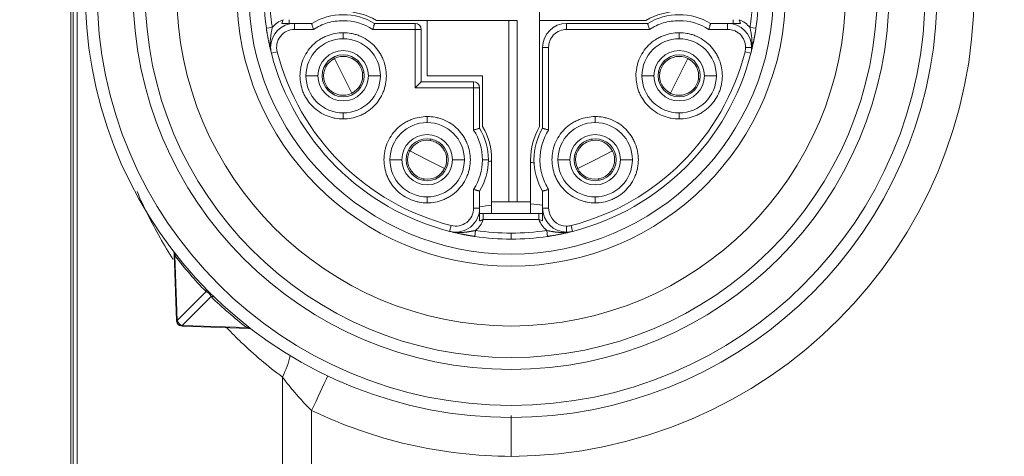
# Model space of a CAD drawing. Header units: millimetres. Extents: x 4 to 836, y 5 to 589.
# Tile 71 of 96: x 467.26 to 483.67, y 504.2 to 511.49. Entities that reach past the tile are written whole.
import ezdxf

# ---------------------------------------------------------------- set-up
doc = ezdxf.new("R2010")
doc.units = ezdxf.units.MM
doc.layers.add('1', color=7, linetype='Continuous', true_color=0xffffff)
doc.styles.add('ideas_simplex', font='simplex.shx')
doc.dimstyles.get("Standard").update_dxf_attribs({"dimtxt": 0.18, "dimasz": 0.18, "dimexe": 0.18, "dimexo": 0.0625, "dimgap": 0.09, "dimtad": 0, "dimtih": 1, "dimtoh": 1, "dimdec": 4, "dimzin": 0, "dimdsep": 46, "dimtxsty": 'Standard', "dimcen": 0.09, "dimadec": 0, "dimazin": 0, "dimtfac": 1, "dimtdec": 4, "dimtofl": 0, "dimtmove": 0, "dimatfit": 3, "dimfxl": 1, "dimtolj": 1, "dimtzin": 0, "dimarcsym": 0})

# ---------------------------------------------------------------- blocks, each defined once
blk = doc.blocks.new('_U3')
at = {"layer": '1', "color": 152, "lineweight": 13}
for p, q in [((503.061681, 528.704345), (443.231365, 528.704345)), ((503.061681, 474.704345), (443.231365, 474.704345))]:
    blk.add_line(p, q, dxfattribs=at)
at = {"layer": '1', "color": 27, "lineweight": 13}
blk.add_line((445.231365, 528.704345), (445.231365, 474.704345), dxfattribs=at)
at = {"layer": '1', "color": 87, "lineweight": 25}
for p, q in [((443.731365, 510.291845), (438.106365, 510.291845)), ((438.106365, 510.291845), (438.106365, 508.791845)), ((443.731365, 508.791845), (443.731365, 510.291845)), ((438.106365, 494.616845), (438.106365, 493.116845)), ((443.731365, 493.116845), (443.731365, 494.616845)), ((438.106365, 493.116845), (443.731365, 493.116845))]:
    blk.add_line(p, q, dxfattribs=at)
at = {"layer": '1', "color": 27, "lineweight": 18}
for points in [[(445.231365, 528.704345), (445.760346, 525.704347), (444.702384, 525.704343)], [(445.231365, 474.704345), (444.702384, 477.704343), (445.760346, 477.704347)]]:
    blk.add_solid(points, dxfattribs=at)
at = {"layer": '1', "color": 87, "linetype": 'Continuous', "lineweight": 25, "char_height": 3, "attachment_point": 7, "rotation": 90, "line_spacing_factor": 1.204819, "style": 'ideas_simplex'}
for s, insert in [('\\W1.1692;2.126', (443.577865, 494.564345)), ('\\W1.0362;54', (436.265365, 499.019345))]:
    blk.add_mtext(s, dxfattribs=dict(at, insert=insert))

msp = doc.modelspace()

# ---------------------------------------------------------------- linework, layer by layer
at = {"layer": '1', "color": 27, "linetype": 'Continuous', "lineweight": 18}
for p, q in [((468.153, 483.442), (468.153, 519.967)), ((469.876, 506.473), (469.837, 507.582)), ((469.876, 506.469), (469.876, 506.473)), ((469.971, 506.378), (469.967, 506.378)), ((471.08, 506.339), (469.971, 506.378))]:
    msp.add_line(p, q, dxfattribs=at)
at = {"layer": '1', "color": 27, "linetype": 'Continuous', "lineweight": 13}
for p, q in [((468.221, 519.967), (468.221, 483.442)), ((469.85, 507.549), (469.888, 506.473)), ((469.888, 506.473), (470.368, 506.953)), ((470.451, 506.869), (469.972, 506.39)), ((469.876, 506.473), (469.888, 506.473)), ((469.971, 506.378), (469.972, 506.39)), ((469.972, 506.39), (471.048, 506.352)), ((471.641, 497.88), (471.641, 505.528)), ((472.126, 504.971), (472.126, 498.438))]:
    msp.add_line(p, q, dxfattribs=at)
at = {"layer": '1', "color": 18, "linetype": 'Continuous', "lineweight": 18}
msp.add_line((468.112, 484.954), (468.112, 518.454), dxfattribs=at)
at = {"layer": '1', "color": 4, "linetype": 'Continuous', "lineweight": 18}
for p, q in [((475.928, 509.709), (475.928, 512.054)), ((473.207, 511.479), (475.553, 511.479)), ((474.053, 510.554), (474.053, 511.479)), ((475.413, 511.479), (475.413, 508.454)), ((475.553, 511.479), (475.553, 508.454)), ((477.698, 511.479), (475.928, 511.479)), ((474.978, 510.554), (474.053, 510.554)), ((474.978, 509.709), (474.978, 510.554)), ((475.128, 508.454), (475.128, 509.154)), ((475.778, 508.454), (475.778, 509.154)), ((475.128, 508.454), (475.128, 508.254)), ((475.413, 508.454), (475.128, 508.454)), ((475.413, 508.454), (475.553, 508.454)), ((475.553, 508.454), (475.778, 508.454)), ((475.778, 508.254), (475.778, 508.454))]:
    msp.add_line(p, q, dxfattribs=at)
at = {"layer": '1', "color": 163, "linetype": 'Continuous', "lineweight": 18}
for p, q in [((471.372, 511.348), (471.471, 511.362)), ((472.128, 511.429), (471.844, 511.429)), ((473.853, 511.429), (473.177, 511.429)), ((477.728, 511.429), (476.378, 511.429)), ((479.061, 511.429), (478.777, 511.429)), ((479.533, 511.348), (479.434, 511.362)), ((473.953, 510.454), (473.953, 511.329)), ((475.978, 511.029), (475.978, 509.679)), ((474.828, 510.454), (473.953, 510.454)), ((474.928, 509.679), (474.928, 510.354)), ((474.928, 508.346), (474.928, 508.63)), ((475.978, 508.63), (475.978, 508.346)), ((475.916, 508.254), (474.989, 508.254)), ((474.989, 508.154), (474.989, 508.254)), ((475.916, 508.154), (475.916, 508.254)), ((474.846, 507.874), (474.861, 507.973)), ((476.059, 507.874), (476.045, 507.973))]:
    msp.add_line(p, q, dxfattribs=at)
at = {"layer": '1', "color": 163, "linetype": 'Continuous', "lineweight": 13}
for p, q in [((471.844, 511.429), (471.844, 511.329)), ((473.853, 511.329), (473.853, 511.429)), ((476.378, 511.429), (476.378, 511.329)), ((479.061, 511.429), (479.061, 511.329)), ((472.157, 511.329), (471.844, 511.329)), ((472.653, 511.274), (472.653, 511.174)), ((473.853, 511.329), (473.148, 511.329)), ((473.953, 511.329), (473.853, 511.329)), ((473.853, 510.354), (473.853, 511.329)), ((477.757, 511.329), (476.378, 511.329)), ((478.253, 511.274), (478.253, 511.174)), ((479.061, 511.329), (478.748, 511.329)), ((471.457, 510.93), (471.554, 510.955)), ((476.078, 511.029), (475.978, 511.029)), ((476.078, 511.029), (476.078, 509.65)), ((479.448, 510.93), (479.352, 510.955)), ((479.461, 511.029), (479.361, 511.029)), ((472.233, 510.554), (472.033, 510.554)), ((473.073, 510.554), (473.273, 510.554)), ((477.833, 510.554), (477.633, 510.554)), ((478.673, 510.554), (478.873, 510.554)), ((474.828, 510.354), (474.828, 510.454)), ((474.828, 510.354), (473.853, 510.354)), ((474.928, 510.354), (474.828, 510.354)), ((474.828, 509.65), (474.828, 510.354)), ((472.653, 509.834), (472.653, 509.934)), ((478.253, 509.834), (478.253, 509.934)), ((474.053, 509.874), (474.053, 509.774)), ((476.853, 509.874), (476.853, 509.774)), ((473.633, 509.154), (473.433, 509.154)), ((474.473, 509.154), (474.673, 509.154)), ((475.073, 509.154), (474.973, 509.154)), ((476.433, 509.154), (476.233, 509.154)), ((477.273, 509.154), (477.473, 509.154)), ((474.828, 508.346), (474.828, 508.659)), ((476.078, 508.659), (476.078, 508.346)), ((474.053, 508.434), (474.053, 508.534)), ((476.853, 508.434), (476.853, 508.534)), ((474.928, 508.346), (474.828, 508.346)), ((475.978, 508.346), (476.078, 508.346)), ((475.916, 508.154), (474.989, 508.154)), ((474.428, 507.959), (474.453, 508.055)), ((475.453, 507.829), (475.453, 507.929)), ((476.378, 507.946), (476.378, 508.046)), ((476.378, 507.942), (476.378, 507.946)), ((476.477, 507.959), (476.452, 508.055))]:
    msp.add_line(p, q, dxfattribs=at)
at = {"layer": '1', "color": 30, "linetype": 'Continuous', "lineweight": 18}
for p, q in [((472.507, 510.845), (472.496, 510.867)), ((478.107, 510.264), (478.096, 510.241)), ((473.762, 509.3), (473.74, 509.311)), ((476.562, 509.009), (476.54, 508.998))]:
    msp.add_line(p, q, dxfattribs=at)
at = {"layer": '1', "color": 30, "linetype": 'Continuous', "lineweight": 13}
for p, q in [((472.653, 510.554), (472.507, 510.845)), ((478.253, 510.554), (478.398, 510.845)), ((472.653, 510.554), (472.798, 510.264)), ((478.253, 510.554), (478.107, 510.264)), ((474.053, 509.154), (473.762, 509.3)), ((476.853, 509.154), (477.143, 509.3)), ((474.053, 509.154), (474.343, 509.009)), ((476.853, 509.154), (476.562, 509.009))]:
    msp.add_line(p, q, dxfattribs=at)
at = {"layer": '1', "color": 27, "linetype": 'Continuous', "lineweight": 13}
msp.add_circle((475.453, 511.954), 6.9, dxfattribs=at)
at = {"layer": '1', "color": 27, "linetype": 'Continuous', "lineweight": 18}
for radius in [6.3, 6.1, 5.575, 4.575, 4.375]:
    msp.add_circle((475.453, 511.954), radius, dxfattribs=at)
at = {"layer": '1', "color": 27, "linetype": 'Continuous', "lineweight": 13}
for centre, start, end in [((475.418, 511.954), 270.258, 89.742), ((475.488, 511.954), 244.2982, 269.742)]:
    msp.add_arc(centre, 7.75, start, end, dxfattribs=at)
at = {"layer": '1', "color": 27, "linetype": 'Continuous', "lineweight": 18}
for centre, radius, start, end in [((475.453, 511.954), 7.1, 99.6276, 80.3724), ((469.747, 507.579), 0.09, 2, 37.4858), ((475.531, 511.957), 7.19, 217.8102, 224.1034), ((475.455, 512.032), 7.19, 225.8966, 232.1898)]:
    msp.add_arc(centre, radius, start, end, dxfattribs=at)
at = {"layer": '1', "color": 163, "linetype": 'Continuous', "lineweight": 18}
for centre, radius, start, end in [((475.453, 511.954), 4.125, 180, 188.4568), ((475.453, 511.954), 4.125, 351.5432, 0), ((472.653, 510.554), 1.02, 59.0753, 120.9247), ((478.253, 510.554), 1.02, 59.0753, 120.9247), ((471.844, 511.029), 0.4, 90, 180), ((473.853, 511.329), 0.1, 0, 90), ((476.378, 511.029), 0.4, 90, 180), ((479.061, 511.029), 0.4, 360, 90), ((472.653, 510.554), 0.62, 90, 180), ((472.653, 510.554), 0.62, 0, 90), ((478.253, 510.554), 0.62, 90, 180), ((478.253, 510.554), 0.62, 0, 90), ((471.844, 511.029), 0.4, 180, 194.3782), ((475.453, 511.954), 4.125, 194.3782, 255.6218), ((472.653, 510.554), 0.42, 0, 180), ((472.653, 510.554), 0.35, 0, 180), ((475.453, 511.954), 4.125, 284.3782, 345.6218), ((478.253, 510.554), 0.42, 0, 180), ((478.253, 510.554), 0.35, 0, 180), ((479.061, 511.029), 0.4, 345.6218, 360), ((472.653, 510.554), 0.62, 180, 270), ((472.653, 510.554), 0.42, 180, 0), ((472.653, 510.554), 0.35, 180, 0), ((472.653, 510.554), 0.62, 270, 0), ((478.253, 510.554), 0.62, 180, 270), ((478.253, 510.554), 0.42, 180, 0), ((478.253, 510.554), 0.35, 180, 0), ((478.253, 510.554), 0.62, 270, 0), ((474.828, 510.354), 0.1, 0, 90), ((474.053, 509.154), 0.62, 90, 180), ((474.053, 509.154), 0.62, 0, 90), ((476.853, 509.154), 0.62, 90, 180), ((476.853, 509.154), 0.62, 360, 90), ((474.053, 509.154), 0.42, 0, 180), ((474.053, 509.154), 1.02, 0, 30.9247), ((476.853, 509.154), 1.02, 149.0753, 210.9247), ((476.853, 509.154), 0.42, 0, 180), ((474.053, 509.154), 0.35, 0, 180), ((476.853, 509.154), 0.35, 0, 180), ((474.053, 509.154), 0.62, 180, 270), ((474.053, 509.154), 0.42, 180, 0), ((474.053, 509.154), 0.35, 180, 0), ((474.053, 509.154), 0.62, 270, 0), ((474.053, 509.154), 1.02, 329.0753, 0), ((476.853, 509.154), 0.62, 180, 270), ((476.853, 509.154), 0.42, 180, 0), ((476.853, 509.154), 0.35, 180, 0), ((476.853, 509.154), 0.62, 270, 360), ((474.528, 508.346), 0.4, 255.6218, 360), ((476.378, 508.346), 0.4, 180, 270), ((476.378, 508.346), 0.4, 270, 284.3782), ((475.453, 511.954), 4.125, 261.5432, 270), ((475.453, 511.954), 4.125, 270, 278.4568)]:
    msp.add_arc(centre, radius, start, end, dxfattribs=at)
at = {"layer": '1', "color": 4, "linetype": 'Continuous', "lineweight": 18}
for centre, start, end in [((472.653, 510.529), 59.7274, 90), ((478.253, 510.529), 90, 120.2726), ((474.028, 509.154), 0, 30.2726), ((476.878, 509.154), 149.7274, 180)]:
    msp.add_arc(centre, 1.1, start, end, dxfattribs=at)
at = {"layer": '1', "color": 163, "linetype": 'Continuous', "lineweight": 13}
for centre, radius, start, end in [((471.844, 511.029), 0.3, 90, 194.3782), ((475.453, 511.954), 4.025, 194.3782, 255.6218), ((475.453, 511.954), 4.025, 284.3782, 345.6218), ((476.378, 508.346), 0.3, 180, 270), ((476.378, 508.346), 0.3, 270, 284.3782)]:
    msp.add_arc(centre, radius, start, end, dxfattribs=at)
at = {"layer": '1', "color": 30, "linetype": 'Continuous', "lineweight": 18}
for centre, start, end in [((472.653, 510.554), 44.4853, 116.5651), ((478.253, 510.554), 63.4349, 135.5147), ((472.653, 510.554), 116.5651, 188.6448), ((472.653, 510.554), 8.6448, 44.4853), ((478.253, 510.554), 135.5147, 171.3552), ((478.253, 510.554), 351.3552, 63.4349), ((472.653, 510.554), 296.5651, 8.6448), ((478.253, 510.554), 171.3552, 243.4349), ((472.653, 510.554), 188.6448, 224.4853), ((478.253, 510.554), 315.5147, 351.3552), ((472.653, 510.554), 224.4853, 296.5651), ((478.253, 510.554), 243.4349, 315.5147), ((474.053, 509.154), 81.3552, 153.4349), ((474.053, 509.154), 45.5147, 81.3552), ((476.853, 509.154), 98.6448, 134.4853), ((476.853, 509.154), 26.5651, 98.6448), ((474.053, 509.154), 153.4349, 225.5147), ((474.053, 509.154), 333.4349, 45.5147), ((476.853, 509.154), 134.4853, 206.5651), ((476.853, 509.154), 314.4853, 26.5651), ((474.053, 509.154), 225.5147, 261.3552), ((474.053, 509.154), 261.3552, 333.4349), ((476.853, 509.154), 206.5651, 278.6448), ((476.853, 509.154), 278.6448, 314.4853)]:
    msp.add_arc(centre, 0.325, start, end, dxfattribs=at)
at = {"layer": '1', "color": 252, "linetype": 'Continuous', "lineweight": 13}
for centre, major_axis, start_param, end_param in [((475.339, 501.704), (0, 7.432), 0.040252, 0.050756), ((475.339, 501.704), (0, 7.432), 6.188839, 6.199639), ((475.55, 501.704), (0, -6.719), 3.050879, 3.093683), ((475.55, 501.704), (0, -6.719), 3.230637, 3.271969)]:
    msp.add_ellipse(centre, major_axis=major_axis, ratio=0.707107, start_param=start_param, end_param=end_param, dxfattribs=at)
at = {"layer": '1', "color": 27, "linetype": 'Continuous', "lineweight": 13}
for centre, major_axis, ratio, start_param, end_param in [((469.772, 507.547), (0.0711, 0.0552), 0.715373, 5.493528, 6.283185), ((470.29, 506.95), (0.0646, 0.0626), 0.761043, 5.412314, 6.283185), ((470.449, 506.791), (-0.0626, -0.0646), 0.761043, 3.141593, 4.012464), ((469.966, 506.472), (-0.0899, -0.0031), 0.472389, 0, 0.737033), ((469.966, 506.468), (0.0572, -0.0831), 0.69717, 4.206583, 4.563971), ((469.97, 506.468), (0.0031, 0.0899), 0.472389, 2.40456, 3.141593), ((469.966, 506.468), (0.0831, -0.0572), 0.69717, 4.860807, 5.218195), ((471.045, 506.274), (-0.0552, -0.0711), 0.715373, 3.141593, 3.93125), ((471.12, 505.528), (0.559, 0.829), 0.4511, 5.007623, 5.430731), ((472.092, 504.971), (0.434, 0.901), 0.03145, 4.727525, 5.420037)]:
    msp.add_ellipse(centre, major_axis=major_axis, ratio=ratio, start_param=start_param, end_param=end_param, dxfattribs=at)
at = {"layer": '1', "color": 27, "linetype": 'Continuous', "lineweight": 18}
for start_param, end_param in [(3.542342, 3.761108), (3.141674, 3.542342)]:
    msp.add_ellipse((471.077, 506.249), major_axis=(-0.0548, -0.0714), ratio=0.999998, start_param=start_param, end_param=end_param, dxfattribs=at)
at = {"layer": '1', "color": 163, "linetype": 'Continuous', "lineweight": 13}
for points, weights in [([(471.471, 511.362), (471.413, 511.756), (471.413, 512.153), (471.471, 512.546)], [1, 0.9927513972, 0.9927513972, 1]), ([(479.478, 511.954), (479.478, 511.756), (479.463, 511.558), (479.434, 511.362)], [1, 0.998185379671, 0.998185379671, 1])]:
    msp.add_rational_spline(points, weights, degree=3, dxfattribs=at)
at = {"layer": '1', "color": 163, "linetype": 'Continuous', "lineweight": 18}
for points, knots in [([(471.439, 511.049), (471.436, 511.09), (471.437, 511.129), (471.447, 511.239), (471.46, 511.305), (471.471, 511.362)], [0, 0, 0, 0, 0.335989, 0.335989, 1, 1, 1, 1]), ([(471.844, 511.429), (471.81, 511.429), (471.775, 511.429), (471.722, 511.429), (471.704, 511.429), (471.668, 511.429), (471.649, 511.429), (471.631, 511.429)], [0, 0, 0, 0, 0.5, 0.5, 0.75, 0.75, 1, 1, 1, 1]), ([(472.157, 511.329), (472.155, 511.336), (472.153, 511.342), (472.149, 511.355), (472.148, 511.361), (472.144, 511.373), (472.143, 511.379), (472.14, 511.39), (472.138, 511.395), (472.135, 511.404), (472.134, 511.408), (472.132, 511.416), (472.131, 511.419), (472.13, 511.424), (472.129, 511.426), (472.129, 511.429), (472.128, 511.429), (472.128, 511.429)], [0, 0, 0, 0, 0.125169, 0.125169, 0.250337, 0.250337, 0.375506, 0.375506, 0.500675, 0.500675, 0.625843, 0.625843, 0.751012, 0.751012, 0.876181, 0.876181, 1, 1, 1, 1]), ([(473.148, 511.329), (473.15, 511.336), (473.152, 511.342), (473.156, 511.355), (473.158, 511.361), (473.161, 511.373), (473.163, 511.379), (473.166, 511.39), (473.167, 511.395), (473.17, 511.404), (473.171, 511.408), (473.173, 511.416), (473.174, 511.419), (473.175, 511.424), (473.176, 511.426), (473.177, 511.429), (473.177, 511.429), (473.177, 511.429)], [0, 0, 0, 0, 0.125168, 0.125168, 0.250336, 0.250336, 0.375504, 0.375504, 0.500672, 0.500672, 0.62584, 0.62584, 0.751008, 0.751008, 0.876177, 0.876177, 1, 1, 1, 1]), ([(477.728, 511.429), (477.728, 511.429), (477.729, 511.429), (477.729, 511.426), (477.73, 511.424), (477.731, 511.419), (477.732, 511.416), (477.734, 511.408), (477.735, 511.404), (477.738, 511.395), (477.74, 511.39), (477.743, 511.379), (477.744, 511.373), (477.748, 511.361), (477.749, 511.355), (477.753, 511.342), (477.755, 511.336), (477.757, 511.329)], [0, 0, 0, 0, 0.120316, 0.120316, 0.245985, 0.245985, 0.371654, 0.371654, 0.497324, 0.497324, 0.622993, 0.622993, 0.748662, 0.748662, 0.874331, 0.874331, 1, 1, 1, 1]), ([(478.748, 511.329), (478.75, 511.336), (478.752, 511.342), (478.756, 511.355), (478.758, 511.361), (478.761, 511.373), (478.763, 511.379), (478.766, 511.39), (478.767, 511.395), (478.77, 511.404), (478.771, 511.408), (478.773, 511.416), (478.774, 511.419), (478.775, 511.424), (478.776, 511.426), (478.777, 511.429), (478.777, 511.429), (478.777, 511.429)], [0, 0, 0, 0, 0.125168, 0.125168, 0.250336, 0.250336, 0.375504, 0.375504, 0.500672, 0.500672, 0.62584, 0.62584, 0.751008, 0.751008, 0.876177, 0.876177, 1, 1, 1, 1]), ([(479.275, 511.429), (479.237, 511.429), (479.201, 511.429), (479.148, 511.429), (479.13, 511.429), (479.095, 511.429), (479.078, 511.429), (479.061, 511.429)], [0, 0, 0, 0, 0.5, 0.5, 0.75, 0.75, 1, 1, 1, 1]), ([(479.434, 511.362), (479.434, 511.362), (479.434, 511.362), (479.434, 511.362), (479.434, 511.362), (479.434, 511.362), (479.434, 511.362), (479.434, 511.361), (479.434, 511.36), (479.435, 511.357), (479.436, 511.352), (479.438, 511.342), (479.442, 511.321), (479.448, 511.289), (479.455, 511.25), (479.46, 511.215), (479.463, 511.185), (479.466, 511.16), (479.467, 511.135), (479.468, 511.109), (479.468, 511.083), (479.467, 511.056), (479.466, 511.038), (479.465, 511.029)], [0, 0, 0, 0, 0.000099, 0.000198, 0.000396, 0.000793, 0.001585, 0.003173, 0.006351, 0.012728, 0.025558, 0.051524, 0.104681, 0.215836, 0.333193, 0.456482, 0.529109, 0.603421, 0.679607, 0.75758, 0.837106, 0.917976, 1, 1, 1, 1]), ([(471.457, 510.93), (471.455, 510.937), (471.451, 510.952), (471.446, 510.973), (471.441, 510.993), (471.437, 511.012), (471.432, 511.031), (471.428, 511.048), (471.425, 511.065), (471.421, 511.081), (471.418, 511.095), (471.415, 511.109), (471.412, 511.125), (471.408, 511.142), (471.405, 511.161), (471.401, 511.181), (471.397, 511.2), (471.394, 511.219), (471.39, 511.238), (471.387, 511.256), (471.384, 511.275), (471.381, 511.293), (471.378, 511.312), (471.375, 511.33), (471.373, 511.342), (471.372, 511.348)], [0, 0, 0, 0, 0.059317, 0.115844, 0.169584, 0.220541, 0.268722, 0.314133, 0.356781, 0.396676, 0.43383, 0.468256, 0.499972, 0.546812, 0.592509, 0.637114, 0.680683, 0.723276, 0.764957, 0.805793, 0.845858, 0.885228, 0.923985, 0.962213, 1, 1, 1, 1]), ([(479.533, 511.348), (479.532, 511.344), (479.531, 511.338), (479.53, 511.328), (479.528, 511.318), (479.527, 511.308), (479.525, 511.298), (479.524, 511.288), (479.522, 511.278), (479.52, 511.268), (479.518, 511.258), (479.517, 511.248), (479.515, 511.238), (479.513, 511.228), (479.511, 511.217), (479.509, 511.207), (479.507, 511.197), (479.505, 511.186), (479.503, 511.176), (479.501, 511.165), (479.499, 511.155), (479.497, 511.144), (479.495, 511.133), (479.492, 511.119), (479.488, 511.101), (479.483, 511.078), (479.478, 511.052), (479.472, 511.025), (479.465, 510.995), (479.457, 510.963), (479.451, 510.941), (479.448, 510.93)], [0, 0, 0, 0, 0.020548, 0.041216, 0.062019, 0.082972, 0.104088, 0.125382, 0.146866, 0.168555, 0.19046, 0.212594, 0.23497, 0.257598, 0.28049, 0.303656, 0.327108, 0.350855, 0.374907, 0.399274, 0.423963, 0.448985, 0.474347, 0.500057, 0.551029, 0.608744, 0.673259, 0.744616, 0.822843, 0.907966, 1, 1, 1, 1]), ([(474.828, 509.65), (474.834, 509.652), (474.84, 509.654), (474.853, 509.658), (474.859, 509.659), (474.871, 509.663), (474.877, 509.664), (474.888, 509.667), (474.893, 509.669), (474.902, 509.671), (474.907, 509.673), (474.914, 509.675), (474.917, 509.676), (474.922, 509.677), (474.924, 509.678), (474.927, 509.678), (474.928, 509.679), (474.928, 509.679)], [0, 0, 0, 0, 0.12517, 0.12517, 0.25034, 0.25034, 0.37551, 0.37551, 0.500679, 0.500679, 0.625849, 0.625849, 0.751019, 0.751019, 0.876189, 0.876189, 1, 1, 1, 1]), ([(476.078, 509.65), (476.071, 509.652), (476.065, 509.654), (476.052, 509.658), (476.046, 509.659), (476.034, 509.663), (476.028, 509.664), (476.017, 509.667), (476.012, 509.669), (476.003, 509.671), (475.999, 509.673), (475.991, 509.675), (475.988, 509.676), (475.983, 509.677), (475.981, 509.678), (475.978, 509.678), (475.978, 509.679), (475.978, 509.679)], [0, 0, 0, 0, 0.12517, 0.12517, 0.25034, 0.25034, 0.37551, 0.37551, 0.500679, 0.500679, 0.625849, 0.625849, 0.751019, 0.751019, 0.876189, 0.876189, 1, 1, 1, 1]), ([(474.828, 508.659), (474.834, 508.657), (474.84, 508.655), (474.853, 508.651), (474.859, 508.649), (474.871, 508.646), (474.877, 508.644), (474.888, 508.641), (474.893, 508.64), (474.902, 508.637), (474.907, 508.636), (474.914, 508.634), (474.917, 508.633), (474.922, 508.632), (474.924, 508.631), (474.927, 508.63), (474.928, 508.63), (474.928, 508.63)], [0, 0, 0, 0, 0.125168, 0.125168, 0.250336, 0.250336, 0.375504, 0.375504, 0.500672, 0.500672, 0.62584, 0.62584, 0.751008, 0.751008, 0.876177, 0.876177, 1, 1, 1, 1]), ([(476.078, 508.659), (476.071, 508.657), (476.065, 508.655), (476.052, 508.651), (476.046, 508.649), (476.034, 508.646), (476.028, 508.644), (476.017, 508.641), (476.012, 508.64), (476.003, 508.637), (475.999, 508.636), (475.991, 508.634), (475.988, 508.633), (475.983, 508.632), (475.981, 508.631), (475.978, 508.63), (475.978, 508.63), (475.978, 508.63)], [0, 0, 0, 0, 0.12517, 0.12517, 0.25034, 0.25034, 0.37551, 0.37551, 0.500679, 0.500679, 0.625849, 0.625849, 0.751019, 0.751019, 0.876189, 0.876189, 1, 1, 1, 1]), ([(474.928, 508.132), (474.928, 508.17), (474.928, 508.206), (474.928, 508.259), (474.928, 508.277), (474.928, 508.311), (474.928, 508.329), (474.928, 508.346)], [0, 0, 0, 0, 0.5, 0.5, 0.75, 0.75, 1, 1, 1, 1]), ([(475.978, 508.132), (475.978, 508.17), (475.978, 508.206), (475.978, 508.259), (475.978, 508.277), (475.978, 508.311), (475.978, 508.329), (475.978, 508.346)], [0, 0, 0, 0, 0.5, 0.5, 0.75, 0.75, 1, 1, 1, 1]), ([(474.846, 507.874), (474.843, 507.875), (474.836, 507.876), (474.826, 507.877), (474.817, 507.879), (474.807, 507.88), (474.797, 507.882), (474.787, 507.883), (474.777, 507.885), (474.767, 507.887), (474.757, 507.888), (474.746, 507.89), (474.736, 507.892), (474.726, 507.894), (474.716, 507.896), (474.705, 507.898), (474.695, 507.9), (474.684, 507.901), (474.674, 507.903), (474.663, 507.906), (474.653, 507.908), (474.642, 507.91), (474.632, 507.912), (474.617, 507.915), (474.599, 507.919), (474.576, 507.924), (474.551, 507.929), (474.523, 507.935), (474.493, 507.942), (474.461, 507.95), (474.44, 507.956), (474.428, 507.959)], [0, 0, 0, 0, 0.020548, 0.041216, 0.062019, 0.082972, 0.104088, 0.125381, 0.146866, 0.168555, 0.19046, 0.212594, 0.23497, 0.257598, 0.28049, 0.303656, 0.327108, 0.350855, 0.374907, 0.399274, 0.423963, 0.448985, 0.474347, 0.500057, 0.551029, 0.608744, 0.673259, 0.744616, 0.822843, 0.907966, 1, 1, 1, 1]), ([(476.378, 507.942), (476.373, 507.941), (476.364, 507.941), (476.351, 507.94), (476.337, 507.939), (476.324, 507.939), (476.31, 507.939), (476.297, 507.939), (476.284, 507.939), (476.272, 507.94), (476.259, 507.941), (476.246, 507.942), (476.234, 507.943), (476.222, 507.944), (476.21, 507.945), (476.201, 507.946), (476.196, 507.947), (476.192, 507.947), (476.187, 507.948), (476.18, 507.949), (476.171, 507.95), (476.161, 507.952), (476.148, 507.954), (476.134, 507.956), (476.119, 507.959), (476.102, 507.962), (476.084, 507.965), (476.065, 507.969), (476.051, 507.972), (476.045, 507.973)], [0, 0, 0, 0, 0.041241, 0.08221, 0.122883, 0.163233, 0.203234, 0.242857, 0.282072, 0.320849, 0.359157, 0.396962, 0.434253, 0.471094, 0.507488, 0.543425, 0.547558, 0.557437, 0.573002, 0.594156, 0.620763, 0.652649, 0.689598, 0.731349, 0.777599, 0.827996, 0.882147, 0.939628, 1, 1, 1, 1]), ([(476.477, 507.959), (476.47, 507.957), (476.455, 507.953), (476.434, 507.948), (476.414, 507.943), (476.395, 507.938), (476.376, 507.934), (476.359, 507.93), (476.342, 507.926), (476.326, 507.923), (476.312, 507.92), (476.298, 507.917), (476.282, 507.914), (476.265, 507.91), (476.245, 507.906), (476.226, 507.903), (476.207, 507.899), (476.188, 507.895), (476.169, 507.892), (476.151, 507.889), (476.132, 507.886), (476.114, 507.883), (476.095, 507.88), (476.077, 507.877), (476.065, 507.875), (476.059, 507.874)], [0, 0, 0, 0, 0.059317, 0.115844, 0.169584, 0.220541, 0.268722, 0.314133, 0.356781, 0.396676, 0.43383, 0.468256, 0.499972, 0.546812, 0.592509, 0.637114, 0.680683, 0.723276, 0.764957, 0.805793, 0.845858, 0.885228, 0.923985, 0.962213, 1, 1, 1, 1])]:
    msp.add_open_spline(points, degree=3, knots=knots, dxfattribs=at)
for points in [[(471.471, 511.362), (471.522, 511.419), (471.582, 511.462), (471.653, 511.491)], [(471.653, 511.491), (471.646, 511.471), (471.639, 511.45), (471.631, 511.429)], [(471.753, 511.429), (471.753, 511.449), (471.753, 511.47), (471.753, 511.491)], [(479.153, 511.491), (479.153, 511.47), (479.153, 511.449), (479.153, 511.429)], [(479.253, 511.491), (479.323, 511.462), (479.383, 511.419), (479.434, 511.362)], [(479.352, 510.955), (479.358, 510.979), (479.361, 511.004), (479.361, 511.029)], [(474.973, 509.154), (474.972, 509.334), (474.924, 509.499), (474.828, 509.65)], [(474.828, 508.659), (474.924, 508.81), (474.972, 508.975), (474.973, 509.154)], [(474.989, 508.254), (474.968, 508.254), (474.948, 508.254), (474.928, 508.254)], [(475.978, 508.254), (475.957, 508.254), (475.937, 508.254), (475.916, 508.254)], [(474.989, 508.154), (474.96, 508.084), (474.917, 508.024), (474.861, 507.973)], [(475.916, 508.154), (475.936, 508.148), (475.957, 508.141), (475.978, 508.132)], [(476.045, 507.973), (475.988, 508.024), (475.945, 508.084), (475.916, 508.154)], [(475.453, 507.929), (475.255, 507.929), (475.057, 507.944), (474.861, 507.973)], [(476.045, 507.973), (475.849, 507.944), (475.651, 507.929), (475.453, 507.929)]]:
    msp.add_open_spline(points, degree=3, dxfattribs=at)
at = {"layer": '1', "color": 163, "linetype": 'Continuous', "lineweight": 13}
for points, knots in [([(473.148, 511.329), (472.997, 511.426), (472.831, 511.474), (472.608, 511.474), (472.564, 511.471), (472.476, 511.458), (472.43, 511.448), (472.307, 511.411), (472.229, 511.376), (472.157, 511.329)], [0, 0, 0, 0, 0.5, 0.5, 0.625, 0.625, 0.75, 0.75, 1, 1, 1, 1]), ([(478.748, 511.329), (478.597, 511.426), (478.431, 511.474), (478.208, 511.474), (478.164, 511.471), (478.076, 511.458), (478.03, 511.448), (477.907, 511.411), (477.829, 511.376), (477.757, 511.329)], [0, 0, 0, 0, 0.5, 0.5, 0.625, 0.625, 0.75, 0.75, 1, 1, 1, 1]), ([(472.653, 509.834), (472.607, 509.834), (472.54, 509.841), (472.474, 509.856), (472.43, 509.869), (472.411, 509.876), (472.295, 509.921), (472.214, 509.975), (472.108, 510.08), (472.062, 510.137), (472.025, 510.2), (472.003, 510.244), (471.992, 510.268), (471.95, 510.374), (471.933, 510.463), (471.933, 510.6), (471.939, 510.667), (471.955, 510.733), (471.967, 510.776), (471.974, 510.796), (472.02, 510.912), (472.073, 510.993), (472.178, 511.099), (472.235, 511.145), (472.298, 511.182), (472.342, 511.204), (472.366, 511.215), (472.473, 511.257), (472.561, 511.274), (472.653, 511.274)], [0, 0, 0, 0, 0.0625, 0.09375, 0.09375, 0.125, 0.125, 0.25, 0.25, 0.3125, 0.34375, 0.34375, 0.375, 0.375, 0.5, 0.5, 0.5625, 0.59375, 0.59375, 0.625, 0.625, 0.75, 0.75, 0.8125, 0.84375, 0.84375, 0.875, 0.875, 1, 1, 1, 1]), ([(472.653, 511.274), (472.698, 511.274), (472.766, 511.268), (472.831, 511.252), (472.875, 511.24), (472.895, 511.233), (473.01, 511.187), (473.092, 511.133), (473.197, 511.028), (473.243, 510.972), (473.28, 510.909), (473.303, 510.865), (473.314, 510.841), (473.356, 510.735), (473.373, 510.646), (473.373, 510.509), (473.366, 510.441), (473.351, 510.376), (473.338, 510.332), (473.331, 510.312), (473.286, 510.197), (473.232, 510.115), (473.127, 510.01), (473.07, 509.964), (473.007, 509.927), (472.963, 509.904), (472.939, 509.893), (472.833, 509.851), (472.744, 509.834), (472.653, 509.834)], [0, 0, 0, 0, 0.0625, 0.09375, 0.09375, 0.125, 0.125, 0.25, 0.25, 0.3125, 0.34375, 0.34375, 0.375, 0.375, 0.5, 0.5, 0.5625, 0.59375, 0.59375, 0.625, 0.625, 0.75, 0.75, 0.8125, 0.84375, 0.84375, 0.875, 0.875, 1, 1, 1, 1]), ([(476.378, 511.329), (476.295, 511.329), (476.223, 511.298), (476.151, 511.227), (476.132, 511.204), (476.116, 511.177), (476.107, 511.159), (476.102, 511.149), (476.085, 511.105), (476.078, 511.068), (476.078, 511.029)], [0, 0, 0, 0, 0.5, 0.5, 0.625, 0.6875, 0.6875, 0.75, 0.75, 1, 1, 1, 1]), ([(478.253, 509.834), (478.207, 509.834), (478.14, 509.841), (478.074, 509.856), (478.03, 509.869), (478.011, 509.876), (477.895, 509.921), (477.814, 509.975), (477.708, 510.08), (477.662, 510.137), (477.625, 510.2), (477.603, 510.244), (477.592, 510.268), (477.55, 510.374), (477.533, 510.463), (477.533, 510.6), (477.539, 510.667), (477.555, 510.733), (477.567, 510.776), (477.574, 510.796), (477.62, 510.912), (477.673, 510.993), (477.778, 511.099), (477.835, 511.145), (477.898, 511.182), (477.942, 511.204), (477.966, 511.215), (478.073, 511.257), (478.161, 511.274), (478.253, 511.274)], [0, 0, 0, 0, 0.0625, 0.09375, 0.09375, 0.125, 0.125, 0.25, 0.25, 0.3125, 0.34375, 0.34375, 0.375, 0.375, 0.5, 0.5, 0.5625, 0.59375, 0.59375, 0.625, 0.625, 0.75, 0.75, 0.8125, 0.84375, 0.84375, 0.875, 0.875, 1, 1, 1, 1]), ([(478.253, 511.274), (478.298, 511.274), (478.366, 511.268), (478.431, 511.252), (478.475, 511.24), (478.495, 511.233), (478.61, 511.187), (478.692, 511.133), (478.797, 511.028), (478.843, 510.972), (478.88, 510.909), (478.903, 510.865), (478.914, 510.841), (478.956, 510.735), (478.973, 510.646), (478.973, 510.509), (478.966, 510.441), (478.951, 510.376), (478.938, 510.332), (478.931, 510.312), (478.886, 510.197), (478.832, 510.115), (478.727, 510.01), (478.67, 509.964), (478.607, 509.927), (478.563, 509.904), (478.539, 509.893), (478.433, 509.851), (478.344, 509.834), (478.253, 509.834)], [0, 0, 0, 0, 0.0625, 0.09375, 0.09375, 0.125, 0.125, 0.25, 0.25, 0.3125, 0.34375, 0.34375, 0.375, 0.375, 0.5, 0.5, 0.5625, 0.59375, 0.59375, 0.625, 0.625, 0.75, 0.75, 0.8125, 0.84375, 0.84375, 0.875, 0.875, 1, 1, 1, 1]), ([(479.361, 511.029), (479.361, 511.112), (479.33, 511.184), (479.259, 511.256), (479.235, 511.275), (479.209, 511.29), (479.191, 511.3), (479.18, 511.305), (479.136, 511.322), (479.1, 511.329), (479.061, 511.329)], [0, 0, 0, 0, 0.5, 0.5, 0.625, 0.6875, 0.6875, 0.75, 0.75, 1, 1, 1, 1]), ([(474.053, 508.434), (474.007, 508.434), (473.94, 508.441), (473.874, 508.456), (473.83, 508.469), (473.811, 508.476), (473.695, 508.521), (473.614, 508.575), (473.508, 508.68), (473.462, 508.737), (473.425, 508.8), (473.403, 508.844), (473.392, 508.868), (473.35, 508.974), (473.333, 509.063), (473.333, 509.2), (473.339, 509.267), (473.355, 509.333), (473.367, 509.376), (473.374, 509.396), (473.42, 509.512), (473.473, 509.593), (473.578, 509.699), (473.635, 509.745), (473.698, 509.782), (473.742, 509.804), (473.766, 509.815), (473.873, 509.857), (473.961, 509.874), (474.053, 509.874)], [0, 0, 0, 0, 0.0625, 0.09375, 0.09375, 0.125, 0.125, 0.25, 0.25, 0.3125, 0.34375, 0.34375, 0.375, 0.375, 0.5, 0.5, 0.5625, 0.59375, 0.59375, 0.625, 0.625, 0.75, 0.75, 0.8125, 0.84375, 0.84375, 0.875, 0.875, 1, 1, 1, 1]), ([(474.053, 509.874), (474.098, 509.874), (474.166, 509.868), (474.231, 509.852), (474.275, 509.84), (474.295, 509.833), (474.41, 509.787), (474.492, 509.733), (474.597, 509.628), (474.643, 509.572), (474.68, 509.509), (474.703, 509.465), (474.714, 509.441), (474.756, 509.335), (474.773, 509.246), (474.773, 509.109), (474.766, 509.041), (474.751, 508.976), (474.738, 508.932), (474.731, 508.912), (474.686, 508.797), (474.632, 508.715), (474.527, 508.61), (474.47, 508.564), (474.407, 508.527), (474.363, 508.504), (474.339, 508.493), (474.233, 508.451), (474.144, 508.434), (474.053, 508.434)], [0, 0, 0, 0, 0.0625, 0.09375, 0.09375, 0.125, 0.125, 0.25, 0.25, 0.3125, 0.34375, 0.34375, 0.375, 0.375, 0.5, 0.5, 0.5625, 0.59375, 0.59375, 0.625, 0.625, 0.75, 0.75, 0.8125, 0.84375, 0.84375, 0.875, 0.875, 1, 1, 1, 1]), ([(476.853, 508.434), (476.807, 508.434), (476.74, 508.441), (476.674, 508.456), (476.63, 508.469), (476.611, 508.476), (476.495, 508.521), (476.414, 508.575), (476.308, 508.68), (476.262, 508.737), (476.225, 508.8), (476.203, 508.844), (476.192, 508.868), (476.15, 508.974), (476.133, 509.063), (476.133, 509.2), (476.139, 509.267), (476.155, 509.333), (476.167, 509.376), (476.174, 509.396), (476.22, 509.512), (476.273, 509.593), (476.378, 509.699), (476.435, 509.745), (476.498, 509.782), (476.542, 509.804), (476.566, 509.815), (476.673, 509.857), (476.761, 509.874), (476.853, 509.874)], [0, 0, 0, 0, 0.0625, 0.09375, 0.09375, 0.125, 0.125, 0.25, 0.25, 0.3125, 0.34375, 0.34375, 0.375, 0.375, 0.5, 0.5, 0.5625, 0.59375, 0.59375, 0.625, 0.625, 0.75, 0.75, 0.8125, 0.84375, 0.84375, 0.875, 0.875, 1, 1, 1, 1]), ([(476.853, 509.874), (476.898, 509.874), (476.966, 509.868), (477.031, 509.852), (477.075, 509.84), (477.095, 509.833), (477.21, 509.787), (477.292, 509.733), (477.397, 509.628), (477.443, 509.572), (477.48, 509.509), (477.503, 509.465), (477.514, 509.441), (477.556, 509.335), (477.573, 509.246), (477.573, 509.109), (477.566, 509.041), (477.551, 508.976), (477.538, 508.932), (477.531, 508.912), (477.486, 508.797), (477.432, 508.715), (477.327, 508.61), (477.27, 508.564), (477.207, 508.527), (477.163, 508.504), (477.139, 508.493), (477.033, 508.451), (476.944, 508.434), (476.853, 508.434)], [0, 0, 0, 0, 0.0625, 0.09375, 0.09375, 0.125, 0.125, 0.25, 0.25, 0.3125, 0.34375, 0.34375, 0.375, 0.375, 0.5, 0.5, 0.5625, 0.59375, 0.59375, 0.625, 0.625, 0.75, 0.75, 0.8125, 0.84375, 0.84375, 0.875, 0.875, 1, 1, 1, 1]), ([(476.078, 509.65), (475.981, 509.499), (475.933, 509.333), (475.933, 509.11), (475.936, 509.065), (475.949, 508.978), (475.959, 508.932), (475.996, 508.809), (476.031, 508.731), (476.078, 508.659)], [0, 0, 0, 0, 0.5, 0.5, 0.625, 0.625, 0.75, 0.75, 1, 1, 1, 1]), ([(474.453, 508.055), (474.497, 508.044), (474.544, 508.043), (474.633, 508.061), (474.676, 508.081), (474.747, 508.137), (474.777, 508.173), (474.817, 508.255), (474.828, 508.299), (474.828, 508.346)], [0, 0, 0, 0, 0.25, 0.25, 0.5, 0.5, 0.75, 0.75, 1, 1, 1, 1])]:
    msp.add_open_spline(points, degree=3, knots=knots, dxfattribs=at)
at = {"layer": '1', "color": 163, "linetype": 'Continuous', "lineweight": 18}
for points, weights in [([(479.275, 511.429), (479.266, 511.45), (479.259, 511.471), (479.253, 511.491)], [0.999999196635, 0.999999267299, 0.999999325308, 0.999999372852]), ([(473.853, 510.354), (473.911, 510.413), (473.953, 510.454), (473.953, 510.454)], [1, 0.804764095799, 0.804737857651, 0.999921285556]), ([(474.928, 508.132), (474.948, 508.141), (474.969, 508.148), (474.989, 508.154)], [0.999999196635, 0.999999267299, 0.999999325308, 0.999999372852])]:
    msp.add_rational_spline(points, weights, degree=3, dxfattribs=at)
at = {"layer": '1', "color": 30, "linetype": 'Continuous', "lineweight": 18}
for points in [[(472.884, 510.782), (472.891, 510.786), (472.898, 510.789), (472.905, 510.792)], [(477.998, 510.793), (478.006, 510.79), (478.013, 510.786), (478.021, 510.782)], [(472.991, 510.612), (472.985, 510.609), (472.98, 510.606), (472.974, 510.603)], [(477.931, 510.603), (477.925, 510.606), (477.919, 510.609), (477.912, 510.613)], [(472.314, 510.497), (472.32, 510.5), (472.326, 510.503), (472.331, 510.505)], [(478.574, 510.505), (478.58, 510.502), (478.587, 510.499), (478.593, 510.496)], [(472.421, 510.327), (472.414, 510.323), (472.407, 510.32), (472.4, 510.316)], [(478.507, 510.315), (478.499, 510.319), (478.492, 510.323), (478.484, 510.327)], [(474.101, 509.476), (474.104, 509.481), (474.107, 509.487), (474.11, 509.493)], [(474.292, 509.409), (474.288, 509.401), (474.284, 509.394), (474.28, 509.386)], [(476.625, 509.386), (476.622, 509.393), (476.618, 509.399), (476.615, 509.406)], [(476.795, 509.493), (476.798, 509.487), (476.801, 509.482), (476.804, 509.476)], [(473.814, 508.9), (473.817, 508.907), (473.821, 508.915), (473.825, 508.922)], [(477.08, 508.922), (477.084, 508.916), (477.087, 508.91), (477.09, 508.903)], [(474.004, 508.833), (474.001, 508.827), (473.998, 508.822), (473.995, 508.816)], [(476.91, 508.815), (476.907, 508.821), (476.904, 508.827), (476.901, 508.833)]]:
    msp.add_open_spline(points, degree=3, dxfattribs=at)
at = {"layer": '1', "color": 27, "linetype": 'Continuous', "lineweight": 13}
for points, knots in [([(469.82, 507.49), (469.744, 507.609), (469.671, 507.729), (469.529, 507.981), (469.459, 508.112), (469.332, 508.369), (469.274, 508.494), (469.219, 508.621)], [0, 0, 0, 0, 0.331478, 0.331478, 0.679304, 0.679304, 1, 1, 1, 1]), ([(469.837, 507.582), (469.837, 507.582), (469.837, 507.582), (469.838, 507.581), (469.838, 507.58), (469.839, 507.577), (469.84, 507.574), (469.843, 507.568), (469.844, 507.564), (469.847, 507.557), (469.849, 507.553), (469.85, 507.549)], [0, 0, 0, 0, 0.118384, 0.118384, 0.244329, 0.244329, 0.49622, 0.49622, 0.74811, 0.74811, 1, 1, 1, 1]), ([(470.451, 506.869), (470.45, 506.873), (470.449, 506.876), (470.445, 506.884), (470.443, 506.888), (470.438, 506.896), (470.435, 506.901), (470.428, 506.911), (470.423, 506.916), (470.416, 506.923), (470.414, 506.925), (470.409, 506.93), (470.406, 506.932), (470.399, 506.937), (470.394, 506.94), (470.386, 506.945), (470.382, 506.947), (470.375, 506.951), (470.371, 506.952), (470.368, 506.953)], [0, 0, 0, 0, 0.125, 0.125, 0.25, 0.25, 0.375, 0.375, 0.5, 0.5, 0.5625, 0.5625, 0.625, 0.625, 0.75, 0.75, 0.875, 0.875, 1, 1, 1, 1]), ([(469.9, 506.441), (469.903, 506.437), (469.905, 506.433), (469.911, 506.426), (469.914, 506.422), (469.92, 506.416), (469.924, 506.413), (469.931, 506.407), (469.935, 506.404), (469.939, 506.402)], [0, 0, 0, 0, 0.25, 0.25, 0.5, 0.5, 0.75, 0.75, 1, 1, 1, 1]), ([(471.641, 505.528), (471.397, 505.709), (471.169, 505.902), (470.873, 506.185), (470.794, 506.265), (470.716, 506.347)], [0, 0, 0, 0, 0.722804, 0.722804, 1, 1, 1, 1]), ([(471.048, 506.352), (471.051, 506.35), (471.055, 506.349), (471.063, 506.346), (471.066, 506.345), (471.072, 506.342), (471.075, 506.341), (471.079, 506.339), (471.08, 506.339), (471.08, 506.339)], [0, 0, 0, 0, 0.250377, 0.250377, 0.500754, 0.500754, 0.75113, 0.75113, 1, 1, 1, 1]), ([(471.641, 505.528), (471.676, 505.481), (471.749, 505.385), (471.828, 505.291), (471.889, 505.221), (471.909, 505.197), (471.951, 505.151), (471.972, 505.128), (472.037, 505.06), (472.081, 505.015), (472.126, 504.971)], [0, 0, 0, 0, 0.25, 0.5, 0.5, 0.625, 0.625, 0.75, 0.75, 1, 1, 1, 1])]:
    msp.add_open_spline(points, degree=3, knots=knots, dxfattribs=at)
at = {"layer": '1', "color": 163, "linetype": 'Continuous', "lineweight": 18}
msp.add_rational_spline([(474.861, 507.973), (474.803, 507.962), (474.737, 507.949), (474.618, 507.938), (474.567, 507.937), (474.516, 507.943)], [0.999999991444, 0.999999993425, 0.999999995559, 0.999999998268, 0.999999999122, 0.999999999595], degree=3, knots=[0, 0, 0, 0, 0.610664, 0.610664, 1, 1, 1, 1], dxfattribs=at)
at = {"layer": '1', "color": 27, "linetype": 'Continuous', "lineweight": 18}
msp.add_open_spline([(469.823, 507.629), (469.818, 507.634), (469.819, 507.633)], degree=2, dxfattribs=at)
for points, knots in [([(469.967, 506.378), (469.955, 506.378), (469.943, 506.381), (469.927, 506.388), (469.922, 506.391), (469.912, 506.397), (469.908, 506.401), (469.899, 506.41), (469.896, 506.414), (469.889, 506.424), (469.886, 506.429), (469.882, 506.44), (469.88, 506.445), (469.877, 506.457), (469.876, 506.463), (469.876, 506.469)], [0, 0, 0, 0, 0.25, 0.25, 0.375, 0.375, 0.5, 0.5, 0.625, 0.625, 0.75, 0.75, 0.875, 0.875, 1, 1, 1, 1]), ([(475.453, 504.887), (475.453, 504.871), (475.453, 504.855), (475.453, 504.826), (475.453, 504.813), (475.453, 504.786), (475.453, 504.773), (475.453, 504.705), (475.453, 504.648), (475.453, 504.572), (475.453, 504.557), (475.453, 504.526), (475.453, 504.51), (475.453, 504.463), (475.453, 504.431), (475.453, 504.335), (475.453, 504.27), (475.453, 504.204)], [0, 0, 0, 0, 0.085057, 0.085057, 0.15041, 0.15041, 0.215763, 0.215763, 0.477175, 0.477175, 0.542529, 0.542529, 0.607882, 0.607882, 0.738588, 0.738588, 1, 1, 1, 1])]:
    msp.add_open_spline(points, degree=3, knots=knots, dxfattribs=at)

# ---------------------------------------------------------------- dimensions: what is measured, and where the dimension line sits
at = {"layer": '1', "color": 87, "linetype": 'Continuous', "lineweight": 25}
dim = msp.add_linear_dim(base=(445.231, 474.704), p1=(507.812, 528.704), p2=(507.812, 474.704), angle=90, text='<>\\P[\\C87;{\\H1.00x;\\Fsimplex.shx;2.126\\Fsimplex.shx;}\\C87; ]', dimstyle='Standard', override={"dimtxt": 3, "dimasz": 3, "dimexe": 2, "dimexo": 2.5, "dimgap": 1.5, "dimtad": 1, "dimtih": 0, "dimtoh": 0, "dimdec": 2, "dimlfac": 1, "dimzin": 8, "dimdsep": 44, "dimlunit": 2, "dimtxsty": 'ideas_simplex', "dimsah": 1, "dimse1": 0, "dimse2": 0, "dimsd1": 0, "dimsd2": 0, "dimclrd": 27, "dimclre": 152, "dimclrt": 87, "dimtol": 0, "dimtm": -0.1, "dimtfac": 0.5, "dimtdec": 2, "dimtofl": 1, "dimtmove": 0, "dimtzin": 8, "dimlwd": 13, "dimlwe": 13}, dxfattribs=at)
dim.commit()
dim.dimension.update_dxf_attribs({"geometry": '_U3', "text_midpoint": (445.231, 501.704), "dimtype": 160})

doc.saveas('drawing.dxf')
